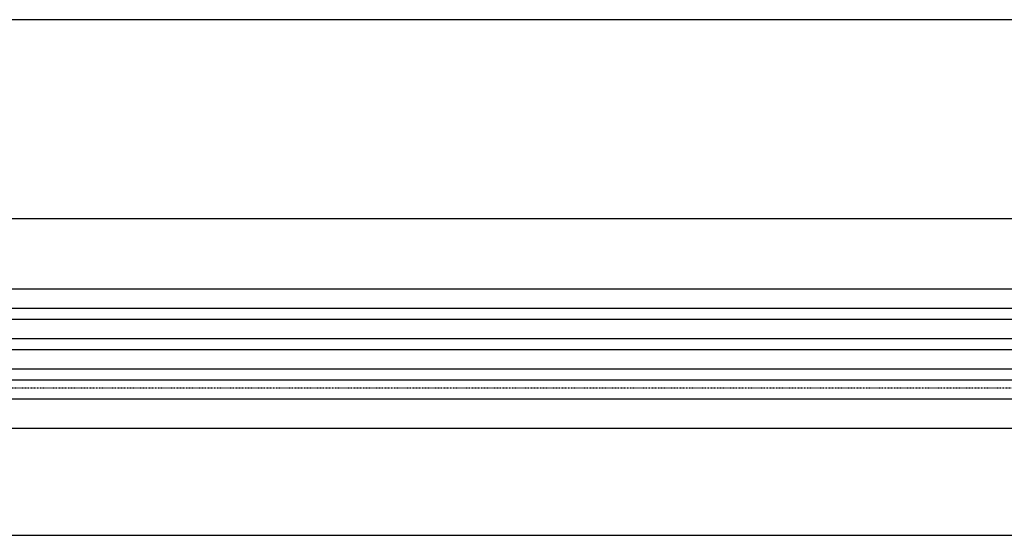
# Model space of a CAD drawing. Header units: millimetres. Extents: x -4577 to 1032787, y -66234 to 201209.
# Tile 254 of 256: x 27711 to 27845, y -47046 to -46976. Entities that reach past the tile are written whole.
import ezdxf

# ---------------------------------------------------------------- set-up
doc = ezdxf.new("R2010")
doc.units = ezdxf.units.MM
doc.linetypes.add('510_5_2OG_ELT_1004$0$11-07-22_DS_2OG$0$AUSGEZOGEN', pattern=[0])
doc.linetypes.add('510_5_2OG_ELT_1004$0$11-07-22_DS_2OG$0$STRICHLINIE_S4', pattern=[0.095, 0.06, -0.035])
doc.layers.add('510_5_2OG_ELT_1004$0$11-07-22_DS_2OG$0$GLASS', color=8, linetype='510_5_2OG_ELT_1004$0$11-07-22_DS_2OG$0$AUSGEZOGEN')
doc.layers.add('510_5_2OG_ELT_1004$0$11-07-22_DS_2OG$0$Tragende_Bauteile', color=8, linetype='510_5_2OG_ELT_1004$0$11-07-22_DS_2OG$0$AUSGEZOGEN')

# ---------------------------------------------------------------- blocks, each defined once
blk = doc.blocks.new('510_5_2OG_ELT_1004')
at = {"layer": '510_5_2OG_ELT_1004$0$11-07-22_DS_2OG$0$GLASS', "linetype": '510_5_2OG_ELT_1004$0$11-07-22_DS_2OG$0$AUSGEZOGEN'}
for p, q in [((26908.5, -46975.6), (27883.5, -46975.6)), ((26908.5, -47002.6), (27883.5, -47002.6)), ((26894, -47014.78), (27896.08, -47014.78)), ((26894, -47016.28), (27896.08, -47016.28)), ((26894, -47018.88), (27896.08, -47018.88)), ((26894, -47020.38), (27896.08, -47020.38)), ((26894, -47022.98), (27896.08, -47022.98)), ((26894, -47024.48), (27896.08, -47024.48)), ((26909.67, -47031.1), (27883.31, -47031.07)), ((26908.5, -47045.6), (27883.31, -47045.57))]:
    blk.add_line(p, q, dxfattribs=at)
blk.add_lwpolyline([(27878.42, -47027.13), (26894, -47027.13), (26894, -47012.13), (27896.08, -47012.13)], dxfattribs=at)
at = {"layer": '510_5_2OG_ELT_1004$0$11-07-22_DS_2OG$0$Tragende_Bauteile', "linetype": '510_5_2OG_ELT_1004$0$11-07-22_DS_2OG$0$STRICHLINIE_S4'}
blk.add_line((27429.84, -47025.6), (28050, -47025.6), dxfattribs=at)

msp = doc.modelspace()

# ---------------------------------------------------------------- block references
msp.add_blockref('510_5_2OG_ELT_1004', (0, -0.05))

doc.saveas('drawing.dxf')
